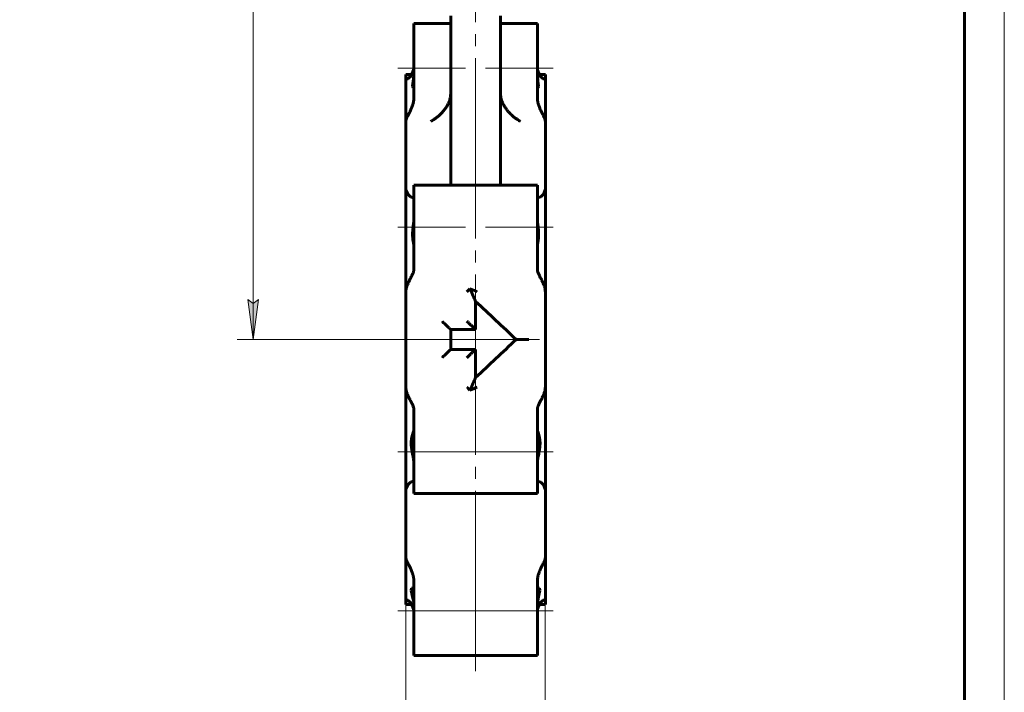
# Model space of a CAD drawing. Header units: millimetres. Extents: x -40 to 297, y 0 to 429.
# Tile 3 of 5: x 173 to 297, y 92 to 177. Entities that reach past the tile are written whole.
import ezdxf

# ---------------------------------------------------------------- set-up
doc = ezdxf.new("R2010")
doc.units = ezdxf.units.MM
for name, pattern in [('K5LT_AXLED', [27.153538, 22.653538, -1.5, 1.5, -1.5]), ('K5LT_BASIC', [0]), ('K5LT_THIN', [0])]:
    doc.linetypes.add(name, pattern=pattern)
doc.layers.add('Системный слой', color=7, linetype='Continuous')
doc.layers.add('Системный слой (1)', color=251, linetype='Continuous', true_color=0x6c6c6c)
doc.styles.add('KDIMTEXTSTYLE', font='txt', dxfattribs={"width": 0.96, "oblique": 15, "height": 5})
doc.styles.add('KTEXTSTYLE', font='txt', dxfattribs={"width": 0.96, "height": 5})
doc.dimstyles.new('KDIMSTYLE (0.25)', dxfattribs={"dimtxt": 5, "dimasz": 1, "dimexe": 2, "dimexo": 0, "dimgap": 1, "dimtad": 1, "dimlfac": 4, "dimtxsty": 'KDIMTEXTSTYLE', "dimsah": 1, "dimcen": 0, "dimdle": 1, "dimadec": 0, "dimazin": 0, "dimtfac": 0.667, "dimtmove": 0, "dimatfit": 3, "dimfxl": 1, "dimtvp": 1, "dimtolj": 1, "dimtzin": 0, "dimarcsym": 0})

# ---------------------------------------------------------------- blocks, each defined once
blk = doc.blocks.new('D2')
at = {"layer": 'Системный слой (1)'}
for points in [[(128.07, 159.71), (131.54, 163.38), (127.24, 160.73), (128.05, 160.54)], [(65.58, 109.76), (69.88, 112.4), (69.08, 112.6), (69.05, 113.42)]]:
    blk.add_hatch(color=7, dxfattribs=at).paths.add_polyline_path(points)
at = {"layer": 'Системный слой (1)', "color": 7, "linetype": 'K5LT_THIN', "lineweight": 18, "true_color": 0xffffff}
for p, q in [((131.54, 163.38), (137.14, 167.93)), ((137.14, 167.93), (155.39, 167.93)), ((65.58, 109.76), (131.54, 163.38)), ((127.24, 160.73), (131.54, 163.38)), ((131.54, 163.38), (128.07, 159.71)), ((128.05, 160.54), (127.24, 160.73)), ((128.07, 159.71), (128.05, 160.54)), ((65.58, 109.76), (69.05, 113.42)), ((69.05, 113.42), (69.08, 112.6)), ((69.08, 112.6), (69.88, 112.4)), ((69.88, 112.4), (65.58, 109.76))]:
    blk.add_line(p, q, dxfattribs=at)
blk.add_wipeout([(139.14, 168.93), (139.14, 176.31), (152.82, 176.31), (152.82, 168.93)]).dxf.layer = 'Системный слой (1)'
at = {"layer": 'Системный слой (1)', "color": 7, "char_height": 5, "attachment_point": 1, "style": 'KTEXTSTYLE'}
for s, insert in [('\\fArial|b0|c204|p34;\\H5.0;\\W1.000;\\Q15;\\fGOST Type AU|b0|i0|c204|p34;\\Q15;\\W0.960;⌀', (139.14, 175.52)), ('\\fArial|b0|c204|p34;\\H5.0;\\W1.000;\\Q15;\\fGOST Type AU|b0|i0|c204|p34;\\Q15;\\W0.960;340', (142.45, 175.52))]:
    blk.add_mtext(s, dxfattribs=dict(at, insert=insert))
blk = doc.blocks.new('KDIMARROW_01')
at = {"layer": 'Системный слой'}
blk.add_hatch(color=0, dxfattribs=at).paths.add_polyline_path([(0, 0), (-5, 0.66), (-4.5, 0), (-5, -0.66)])
at = {"layer": 'Системный слой', "color": 0, "linetype": 'K5LT_THIN', "lineweight": 18}
for p, q in [((-4.5, 0), (-5, 0.66)), ((-5, 0.66), (0, 0)), ((0, 0), (-5, -0.66)), ((-5, -0.66), (-4.5, 0))]:
    blk.add_line(p, q, dxfattribs=at)
at = {"layer": 'Системный слой (1)', "color": 0, "linetype": 'K5LT_THIN', "lineweight": 18}
blk.add_line((98.56, 136.57), (98.31, 136.57), dxfattribs=at)
blk = doc.blocks.new('D3')
at = {"layer": 'Системный слой (1)'}
for points in [[(70.67, 143.53), (71.31, 144.05), (66.3, 144.62), (70.99, 142.77)], [(130.82, 128.51), (126.13, 130.36), (126.45, 129.6), (125.81, 129.09)]]:
    blk.add_hatch(color=7, dxfattribs=at).paths.add_polyline_path(points)
at = {"layer": 'Системный слой (1)', "color": 7, "linetype": 'K5LT_THIN', "lineweight": 18, "true_color": 0xffffff}
for p, q in [((66.3, 144.62), (71.31, 144.05)), ((70.99, 142.77), (66.3, 144.62)), ((66.3, 144.62), (130.82, 128.51)), ((71.31, 144.05), (70.67, 143.53)), ((70.67, 143.53), (70.99, 142.77)), ((126.45, 129.6), (126.13, 130.36)), ((126.13, 130.36), (130.82, 128.51)), ((125.81, 129.09), (126.45, 129.6)), ((130.82, 128.51), (125.81, 129.09)), ((130.82, 128.51), (145.11, 124.94)), ((145.11, 124.94), (164.03, 124.94))]:
    blk.add_line(p, q, dxfattribs=at)
blk.add_wipeout([(147.11, 125.94), (147.11, 133.33), (161.43, 133.33), (161.43, 125.94)]).dxf.layer = 'Системный слой (1)'
at = {"layer": 'Системный слой (1)', "color": 7, "char_height": 5, "attachment_point": 1, "style": 'KTEXTSTYLE'}
for s, insert in [('\\fArial|b0|c204|p34;\\H5.0;\\W1.000;\\Q15;\\fGOST Type AU|b0|i0|c204|p34;\\Q15;\\W0.960;⌀', (147.11, 132.53)), ('\\fArial|b0|c204|p34;\\H5.0;\\W1.000;\\Q15;\\fGOST Type AU|b0|i0|c204|p34;\\Q15;\\W0.960;266', (150.42, 132.53))]:
    blk.add_mtext(s, dxfattribs=dict(at, insert=insert))
blk = doc.blocks.new('D4')
at = {"layer": 'Системный слой (1)'}
for points in [[(128.78, 146.73), (133.26, 149.04), (128.34, 147.97), (129.03, 147.52)], [(68.79, 125.17), (68.09, 125.62), (68.34, 126.41), (63.86, 124.1)]]:
    blk.add_hatch(color=7, dxfattribs=at).paths.add_polyline_path(points)
at = {"layer": 'Системный слой (1)', "color": 7, "linetype": 'K5LT_THIN', "lineweight": 18, "true_color": 0xffffff}
for p, q in [((133.26, 149.04), (143.55, 152.73)), ((143.55, 152.73), (161.81, 152.73)), ((63.86, 124.1), (133.26, 149.04)), ((128.34, 147.97), (133.26, 149.04)), ((133.26, 149.04), (128.78, 146.73)), ((129.03, 147.52), (128.34, 147.97)), ((128.78, 146.73), (129.03, 147.52)), ((63.86, 124.1), (68.34, 126.41)), ((68.34, 126.41), (68.09, 125.62)), ((68.79, 125.17), (63.86, 124.1)), ((68.09, 125.62), (68.79, 125.17))]:
    blk.add_line(p, q, dxfattribs=at)
blk.add_wipeout([(145.55, 153.73), (145.55, 161.12), (159.24, 161.12), (159.24, 153.73)]).dxf.layer = 'Системный слой (1)'
at = {"layer": 'Системный слой (1)', "color": 7, "char_height": 5, "attachment_point": 1, "style": 'KTEXTSTYLE'}
for s, insert in [('\\fArial|b0|c204|p34;\\H5.0;\\W1.000;\\Q15;\\fGOST Type AU|b0|i0|c204|p34;\\Q15;\\W0.960;⌀', (145.55, 160.32)), ('\\fArial|b0|c204|p34;\\H5.0;\\W1.000;\\Q15;\\fGOST Type AU|b0|i0|c204|p34;\\Q15;\\W0.960;295', (148.86, 160.32))]:
    blk.add_mtext(s, dxfattribs=dict(at, insert=insert))
blk = doc.blocks.new('D5')
at = {"layer": 'Системный слой (1)'}
for points in [[(82.4, 148.37), (77.9, 150.64), (81.66, 147.28), (81.62, 148.11)], [(119.22, 122.5), (115.46, 125.85), (115.51, 125.03), (114.72, 124.77)]]:
    blk.add_hatch(color=7, dxfattribs=at).paths.add_polyline_path(points)
at = {"layer": 'Системный слой (1)', "color": 7, "linetype": 'K5LT_THIN', "lineweight": 18, "true_color": 0xffffff}
for p, q in [((77.9, 150.64), (82.4, 148.37)), ((81.66, 147.28), (77.9, 150.64)), ((77.9, 150.64), (119.22, 122.5)), ((82.4, 148.37), (81.62, 148.11)), ((81.62, 148.11), (81.66, 147.28)), ((114.72, 124.77), (115.51, 125.03)), ((115.51, 125.03), (115.46, 125.85)), ((115.46, 125.85), (119.22, 122.5)), ((119.22, 122.5), (114.72, 124.77)), ((119.22, 122.5), (136.99, 110.4)), ((136.99, 110.4), (158.68, 110.4))]:
    blk.add_line(p, q, dxfattribs=at)
blk.add_wipeout([(138.99, 111.4), (138.99, 118.78), (155.98, 118.78), (155.98, 111.4)]).dxf.layer = 'Системный слой (1)'
at = {"layer": 'Системный слой (1)', "color": 7, "insert": (138.99, 117.99), "char_height": 5, "attachment_point": 1, "style": 'KTEXTSTYLE'}
blk.add_mtext('\\fArial|b0|c204|p34;\\H5.0;\\W1.000;\\Q15;\\fGOST Type AU|b0|i0|c204|p34;\\Q15;\\W0.960;DN200', dxfattribs=at)
blk = doc.blocks.new('U12')
at = {"layer": 'Системный слой (1)', "color": 143, "linetype": 'K5LT_BASIC', "lineweight": 60, "true_color": 0x33acca}
for p, q in [((233.78, 167.36), (233.78, 167.22)), ((233.78, 167.22), (233.8, 167.08)), ((233.8, 167.08), (233.82, 166.95))]:
    blk.add_line(p, q, dxfattribs=at)
blk = doc.blocks.new('U13')
at = {"layer": 'Системный слой (1)', "color": 143, "linetype": 'K5LT_BASIC', "lineweight": 60, "true_color": 0x33acca}
for p, q in [((238.44, 170.35), (238.4, 170.72)), ((238.73, 169.66), (238.44, 170.35)), ((239.15, 169.29), (238.73, 169.66)), ((239.35, 169.23), (239.15, 169.29)), ((239.38, 169.24), (239.35, 169.23)), ((239.4, 169.25), (239.38, 169.24)), ((239.4, 169.27), (239.4, 169.25))]:
    blk.add_line(p, q, dxfattribs=at)
blk = doc.blocks.new('U14')
at = {"layer": 'Системный слой (1)', "color": 143, "linetype": 'K5LT_BASIC', "lineweight": 60, "true_color": 0x33acca}
for p, q in [((238.4, 104.96), (238.43, 105.16)), ((238.43, 105.16), (238.5, 105.31)), ((238.5, 105.31), (238.6, 105.37)), ((238.6, 105.37), (238.62, 105.37)), ((238.73, 105.04), (238.6, 104.48)), ((238.62, 105.37), (238.69, 105.34)), ((238.69, 105.34), (238.73, 105.04)), ((238.6, 104.48), (238.43, 103.59)), ((238.43, 103.59), (238.4, 103.18))]:
    blk.add_line(p, q, dxfattribs=at)
blk = doc.blocks.new('U15')
at = {"layer": 'Системный слой (1)', "color": 143, "linetype": 'K5LT_BASIC', "lineweight": 60, "true_color": 0x33acca}
for p, q in [((227.51, 167.08), (227.49, 166.95)), ((227.52, 167.22), (227.51, 167.08)), ((227.53, 167.36), (227.52, 167.22))]:
    blk.add_line(p, q, dxfattribs=at)
blk = doc.blocks.new('U16')
at = {"layer": 'Системный слой (1)', "color": 143, "linetype": 'K5LT_BASIC', "lineweight": 60, "true_color": 0x33acca}
for p, q in [((238.4, 169.8), (238.48, 168.93)), ((238.42, 168.24), (238.4, 168.38)), ((238.45, 168.16), (238.42, 168.24)), ((238.49, 168.14), (238.45, 168.16)), ((238.48, 168.93), (238.56, 168.34)), ((238.5, 168.14), (238.49, 168.14)), ((238.56, 168.34), (238.5, 168.14))]:
    blk.add_line(p, q, dxfattribs=at)
blk = doc.blocks.new('U17')
at = {"layer": 'Системный слой (1)', "color": 143, "linetype": 'K5LT_BASIC', "lineweight": 60, "true_color": 0x33acca}
for p, q in [((222.61, 105.34), (222.58, 105.04)), ((222.58, 105.04), (222.7, 104.48)), ((222.69, 105.37), (222.61, 105.34)), ((222.7, 105.37), (222.69, 105.37)), ((222.8, 105.31), (222.7, 105.37)), ((222.88, 105.16), (222.8, 105.31)), ((222.9, 104.96), (222.88, 105.16)), ((222.7, 104.48), (222.88, 103.59)), ((222.88, 103.59), (222.9, 103.18))]:
    blk.add_line(p, q, dxfattribs=at)
blk = doc.blocks.new('U18')
at = {"layer": 'Системный слой (1)', "color": 143, "linetype": 'K5LT_BASIC', "lineweight": 60, "true_color": 0x33acca}
for p, q in [((222.13, 118.34), (222.48, 118.67)), ((222.48, 118.67), (222.75, 118.76)), ((222.75, 118.76), (222.78, 118.76)), ((222.78, 118.76), (222.85, 118.73)), ((222.85, 118.73), (222.9, 118.66)), ((222.9, 118.66), (222.9, 118.59)), ((221.9, 117.68), (221.91, 117.78)), ((221.91, 117.78), (222.13, 118.34))]:
    blk.add_line(p, q, dxfattribs=at)
blk = doc.blocks.new('U19')
at = {"layer": 'Системный слой (1)', "color": 143, "linetype": 'K5LT_BASIC', "lineweight": 60, "true_color": 0x33acca}
for p, q in [((222.9, 169.8), (222.82, 168.93)), ((222.82, 168.93), (222.74, 168.34)), ((222.74, 168.34), (222.81, 168.14)), ((222.81, 168.14), (222.85, 168.16)), ((222.81, 168.14), (222.81, 168.14)), ((222.85, 168.16), (222.89, 168.24)), ((222.89, 168.24), (222.9, 168.38))]:
    blk.add_line(p, q, dxfattribs=at)
blk = doc.blocks.new('U20')
at = {"layer": 'Системный слой (1)', "color": 143, "linetype": 'K5LT_BASIC', "lineweight": 60, "true_color": 0x33acca}
for p, q in [((221.9, 103.32), (222.68, 103.32)), ((238.63, 103.32), (239.4, 103.32))]:
    blk.add_line(p, q, dxfattribs=at)
blk = doc.blocks.new('U21')
at = {"layer": 'Системный слой (1)', "color": 143, "linetype": 'K5LT_BASIC', "lineweight": 60, "true_color": 0x33acca}
for p, q in [((221.9, 155.45), (221.91, 155.35)), ((221.91, 155.35), (222.13, 154.79)), ((222.13, 154.79), (222.48, 154.47)), ((222.48, 154.47), (222.75, 154.37)), ((222.85, 154.41), (222.9, 154.48)), ((222.9, 154.48), (222.9, 154.54)), ((222.75, 154.37), (222.78, 154.38)), ((222.78, 154.38), (222.85, 154.41))]:
    blk.add_line(p, q, dxfattribs=at)
blk = doc.blocks.new('U22')
at = {"layer": 'Системный слой (1)', "color": 143, "linetype": 'K5LT_BASIC', "lineweight": 60, "true_color": 0x33acca}
for p, q in [((238.41, 118.66), (238.4, 118.59)), ((238.45, 118.73), (238.41, 118.66)), ((238.52, 118.76), (238.45, 118.73)), ((238.55, 118.76), (238.52, 118.76)), ((238.82, 118.67), (238.55, 118.76)), ((239.18, 118.34), (238.82, 118.67)), ((239.4, 117.78), (239.18, 118.34)), ((239.4, 117.68), (239.4, 117.78))]:
    blk.add_line(p, q, dxfattribs=at)
blk = doc.blocks.new('U23')
at = {"layer": 'Системный слой (1)', "color": 143, "linetype": 'K5LT_BASIC', "lineweight": 60, "true_color": 0x33acca}
for p, q in [((239.15, 103.84), (238.73, 103.47)), ((239.35, 103.9), (239.15, 103.84)), ((239.38, 103.9), (239.35, 103.9)), ((239.4, 103.89), (239.38, 103.9)), ((239.4, 103.86), (239.4, 103.89)), ((238.44, 102.78), (238.4, 102.42)), ((238.73, 103.47), (238.44, 102.78))]:
    blk.add_line(p, q, dxfattribs=at)
blk = doc.blocks.new('U24')
at = {"layer": 'Системный слой (1)', "color": 143, "linetype": 'K5LT_BASIC', "lineweight": 60, "true_color": 0x33acca}
for p, q in [((221.9, 103.86), (221.91, 103.89)), ((221.91, 103.89), (221.93, 103.9)), ((221.93, 103.9), (221.96, 103.9)), ((221.96, 103.9), (222.16, 103.84)), ((222.16, 103.84), (222.58, 103.47)), ((222.58, 103.47), (222.87, 102.78)), ((222.87, 102.78), (222.9, 102.42))]:
    blk.add_line(p, q, dxfattribs=at)
blk = doc.blocks.new('U25')
at = {"layer": 'Системный слой (1)', "color": 143, "linetype": 'K5LT_BASIC', "lineweight": 60, "true_color": 0x33acca}
for p, q in [((238.41, 154.47), (238.4, 154.54)), ((238.45, 154.41), (238.41, 154.47)), ((238.82, 154.47), (238.55, 154.37)), ((239.18, 154.79), (238.82, 154.47)), ((239.4, 155.35), (239.18, 154.79)), ((239.4, 155.45), (239.4, 155.35)), ((238.52, 154.38), (238.45, 154.41)), ((238.55, 154.37), (238.52, 154.38))]:
    blk.add_line(p, q, dxfattribs=at)
blk = doc.blocks.new('U26')
at = {"layer": 'Системный слой (1)', "color": 143, "linetype": 'K5LT_BASIC', "lineweight": 60, "true_color": 0x33acca}
for p, q in [((222.87, 170.35), (222.9, 170.72)), ((221.96, 169.23), (222.16, 169.29)), ((222.16, 169.29), (222.58, 169.66)), ((222.58, 169.66), (222.87, 170.35)), ((221.9, 169.27), (221.91, 169.25)), ((221.91, 169.25), (221.93, 169.24)), ((221.93, 169.24), (221.96, 169.23))]:
    blk.add_line(p, q, dxfattribs=at)
blk = doc.blocks.new('D7')
at = {"layer": 'Системный слой (1)', "color": 7, "linetype": 'K5LT_THIN', "lineweight": 18, "true_color": 0xffffff}
for p, q in [((221.9, 103.57), (221.9, 72.08)), ((239.4, 103.57), (239.4, 72.08)), ((226.9, 73.42), (221.9, 74.08)), ((221.9, 74.08), (239.4, 74.08)), ((226.4, 74.08), (226.9, 73.42)), ((239.4, 74.08), (234.4, 73.42)), ((234.4, 73.42), (234.9, 74.08))]:
    blk.add_line(p, q, dxfattribs=at)
blk.add_wipeout([(226.57, 75.08), (226.57, 82.46), (234.41, 82.46), (234.41, 75.08)]).dxf.layer = 'Системный слой (1)'
at = {"layer": 'Системный слой (1)'}
for points in [[(226.4, 74.08), (226.9, 74.74), (221.9, 74.08), (226.9, 73.42)], [(239.4, 74.08), (234.4, 74.74), (234.9, 74.08), (234.4, 73.42)]]:
    blk.add_hatch(color=7, dxfattribs=at).paths.add_polyline_path(points)
at = {"layer": 'Системный слой (1)', "color": 7, "linetype": 'K5LT_THIN', "lineweight": 18, "true_color": 0xffffff}
for p, q in [((221.9, 74.08), (226.9, 74.74)), ((226.9, 74.74), (226.4, 74.08)), ((234.9, 74.08), (234.4, 74.74)), ((234.4, 74.74), (239.4, 74.08))]:
    blk.add_line(p, q, dxfattribs=at)
at = {"layer": 'Системный слой (1)', "color": 7, "insert": (226.57, 81.67), "char_height": 5, "attachment_point": 1, "style": 'KTEXTSTYLE'}
blk.add_mtext('\\fArial|b0|c204|p34;\\H5.0;\\W1.000;\\Q15;\\fGOST Type AU|b0|i0|c204|p34;\\Q15;\\W0.960;70', dxfattribs=at)
blk = doc.blocks.new('D8')
at = {"layer": 'Системный слой (1)'}
for points in [[(203.39, 351.57), (202.73, 356.57), (202.07, 351.57), (202.73, 352.07)], [(202.73, 136.57), (203.39, 141.57), (202.73, 141.07), (202.07, 141.57)]]:
    blk.add_hatch(color=7, dxfattribs=at).paths.add_polyline_path(points)
at = {"layer": 'Системный слой (1)', "color": 7, "linetype": 'K5LT_THIN', "lineweight": 18, "true_color": 0xffffff}
for p, q in [((215.65, 356.57), (200.73, 356.57)), ((202.07, 351.57), (202.73, 356.57)), ((202.73, 356.57), (203.39, 351.57)), ((202.73, 356.57), (202.73, 136.57)), ((202.73, 352.07), (202.07, 351.57)), ((203.39, 351.57), (202.73, 352.07)), ((202.73, 136.57), (202.07, 141.57)), ((202.07, 141.57), (202.73, 141.07)), ((202.73, 141.07), (203.39, 141.57)), ((203.39, 141.57), (202.73, 136.57)), ((224.28, 136.57), (200.73, 136.57))]:
    blk.add_line(p, q, dxfattribs=at)
blk.add_wipeout([(201.73, 240.9), (194.35, 240.9), (194.35, 251.79), (201.73, 251.79)]).dxf.layer = 'Системный слой (1)'
at = {"layer": 'Системный слой (1)', "color": 7, "insert": (195.14, 240.9), "char_height": 5, "attachment_point": 1, "rotation": 90, "style": 'KTEXTSTYLE'}
blk.add_mtext('\\fArial|b0|c204|p34;\\H5.0;\\W1.000;\\Q15;\\fGOST Type AU|b0|i0|c204|p34;\\Q15;\\W0.960;880', dxfattribs=at)
blk = doc.blocks.new('U31')
at = {"color": 7, "linetype": 'K5LT_THIN', "lineweight": 18, "true_color": 0xffffff}
blk.add_line((297, 420), (297, 0), dxfattribs=at)
at = {"color": 143, "linetype": 'K5LT_BASIC', "lineweight": 60, "true_color": 0x33acca}
blk.add_line((292, 415), (292, 5), dxfattribs=at)

msp = doc.modelspace()

# ---------------------------------------------------------------- linework, layer by layer
at = {"layer": 'Системный слой (1)', "color": 143, "linetype": 'K5LT_BASIC', "lineweight": 60, "true_color": 0x33acca}
for p, q in [((238.4027, 169.2999), (238.4027, 176.2133)), ((238.4027, 166.9481), (238.4027, 169.2999)), ((238.6284, 169.8178), (239.4027, 169.8178)), ((239.4027, 169.8178), (239.4027, 169.2726)), ((239.4027, 169.2726), (239.4027, 163.9338)), ((238.4027, 166.9481), (238.4027, 166.8915)), ((239.4027, 163.9338), (239.4027, 155.4534)), ((238.4027, 146.299), (238.4027, 155.9184)), ((239.4027, 155.4534), (239.4027, 142.5643)), ((238.4027, 145.3249), (238.4027, 146.299)), ((238.4027, 145.3249), (238.4027, 145.3009)), ((239.4027, 142.5643), (239.4027, 130.5713)), ((239.4027, 130.5713), (239.4027, 117.6822)), ((238.4027, 127.8347), (238.4027, 127.8107)), ((238.4027, 126.8366), (238.4027, 127.8107)), ((238.4027, 117.2172), (238.4027, 126.8366)), ((239.4027, 117.6822), (239.4027, 109.2018)), ((239.4027, 109.2018), (239.4027, 103.863)), ((238.4027, 106.2441), (238.4027, 106.1875)), ((238.4027, 103.8357), (238.4027, 106.1875)), ((238.4027, 96.9223), (238.4027, 103.8357)), ((239.4027, 103.863), (239.4027, 103.3178))]:
    msp.add_line(p, q, dxfattribs=at)
for points, knots in [([(239.4027, 163.9338), (239.4027, 163.9571), (239.3998, 164.0055), (239.3882, 164.0745), (239.3701, 164.1487), (239.3411, 164.241), (239.3046, 164.3335), (239.2622, 164.4303), (239.2187, 164.5235), (239.1622, 164.6372), (239.0997, 164.7596), (239.0323, 164.8901), (238.9651, 165.0214), (238.8938, 165.1644), (238.8139, 165.3302), (238.7458, 165.4822), (238.6738, 165.6548), (238.608, 165.8256), (238.5395, 166.0348), (238.4845, 166.2375), (238.4538, 166.3816), (238.4245, 166.5558), (238.407, 166.7089), (238.4027, 166.8424), (238.4027, 166.8915)], [0, 0, 0, 0, 0.87095347, 1.75161659, 2.36376934, 3.31055709, 4.67010373, 5.15270172, 6.14885713, 7.34741832, 8.32794541, 9.47794861, 10.8140388, 11.7203818, 13.08559845, 14.90030715, 15.35078635, 17.12514917, 18.82314754, 20.04511455, 21.60620309, 21.98849035, 23.88303569, 25, 25, 25, 25]), ([(238.4027, 151.7542), (238.4027, 151.6542), (238.4109, 151.4642), (238.4381, 151.1676), (238.4681, 150.9073), (238.4946, 150.6811), (238.5156, 150.4907), (238.5339, 150.3031), (238.5475, 150.1256), (238.556, 149.9681), (238.5604, 149.8273), (238.5613, 149.686), (238.5584, 149.5425), (238.5517, 149.4084), (238.5418, 149.2792), (238.5292, 149.1568), (238.5121, 149.0234), (238.49, 148.8798), (238.4644, 148.7354), (238.4401, 148.6063), (238.418, 148.4827), (238.4051, 148.3905), (238.4027, 148.3389), (238.4027, 148.3232)], [0, 0, 0, 0, 1.89795509, 3.49871106, 5.26456988, 6.42385875, 7.4017904, 8.54984418, 9.67211375, 10.50680973, 11.34617623, 12.21086071, 13.11015736, 14.06247708, 14.83571831, 15.7358194, 16.65327755, 17.80286331, 19.14461623, 20.40184146, 21.5482932, 23.19509684, 24, 24, 24, 24]), ([(239.4027, 142.5643), (239.4027, 142.6047), (239.3998, 142.686), (239.3882, 142.7954), (239.3701, 142.9078), (239.3411, 143.0414), (239.3046, 143.1671), (239.2697, 143.2705), (239.2401, 143.3525), (239.196, 143.4652), (239.1471, 143.5786), (239.0916, 143.7004), (239.0323, 143.8248), (238.9651, 143.9597), (238.8938, 144.0998), (238.8139, 144.2546), (238.7458, 144.387), (238.6738, 144.53), (238.608, 144.6643), (238.5395, 144.8153), (238.4845, 144.9501), (238.4501, 145.0488), (238.4196, 145.1566), (238.4052, 145.2343), (238.4027, 145.2867), (238.4027, 145.3009)], [0, 0, 0, 0, 0.90578918, 1.82168029, 2.4583192, 3.44297646, 4.85690654, 5.35880981, 5.87167335, 6.80318503, 8.07280171, 8.66106012, 9.85706348, 11.24659217, 12.1891901, 13.60901002, 15.49631267, 15.96481307, 17.81015429, 19.57607239, 20.8469194, 22.4704493, 23.26525975, 25.2274655, 26, 26, 26, 26]), ([(238.4027, 127.8347), (238.4027, 127.8724), (238.4103, 127.9363), (238.437, 128.0443), (238.4691, 128.1434), (238.5158, 128.264), (238.5734, 128.3964), (238.6422, 128.5419), (238.7228, 128.7037), (238.7977, 128.8497), (238.8743, 128.9981), (238.945, 129.1359), (239.0249, 129.2956), (239.094, 129.4399), (239.1511, 129.566), (239.1963, 129.6721), (239.2503, 129.8082), (239.3021, 129.9573), (239.3375, 130.085), (239.3631, 130.1943), (239.3822, 130.2946), (239.3987, 130.4325), (239.4027, 130.5213), (239.4027, 130.5713)], [0, 0, 0, 0, 1.89679773, 2.87083696, 4.22341314, 5.42949295, 6.82819455, 8.28726367, 9.63425215, 11.28803401, 12.13672705, 13.42933785, 14.72740915, 16.00767062, 16.83463876, 17.63777408, 18.41221646, 19.86545553, 20.87003467, 21.1266928, 22.17570355, 22.98180802, 24, 24, 24, 24]), ([(238.4027, 125.2486), (238.4027, 125.2202), (238.413, 125.1598), (238.4412, 125.0627), (238.4645, 124.9894), (238.5066, 124.8605), (238.5618, 124.6944), (238.6173, 124.4917), (238.6451, 124.3777), (238.6692, 124.2655), (238.6908, 124.1471), (238.7067, 124.0385), (238.7191, 123.9331), (238.7281, 123.8329), (238.7357, 123.7015), (238.7384, 123.5735), (238.7365, 123.4419), (238.7322, 123.3389), (238.7258, 123.24), (238.718, 123.1461), (238.7059, 123.0284), (238.6876, 122.8816), (238.6649, 122.7308), (238.6374, 122.5667), (238.5954, 122.3343), (238.5374, 122.0385), (238.4862, 121.7614), (238.4491, 121.5313), (238.4252, 121.352), (238.4072, 121.1511), (238.4027, 121.0342), (238.4027, 120.9662)], [0, 0, 0, 0, 2.09518865, 3.57438158, 4.34206425, 4.95668103, 8.25570412, 9.39943865, 10.25142231, 11.06095236, 12.0371478, 12.91085575, 13.40094012, 14.24458874, 14.9536114, 16.0103441, 16.72158795, 17.44344007, 17.93191947, 18.54629154, 19.16293893, 20.07206794, 21.19786912, 21.87029379, 23.01420134, 25.3620986, 27.19754497, 28.08339476, 29.64613515, 30.5974449, 32, 32, 32, 32]), ([(238.4027, 106.2441), (238.4027, 106.3308), (238.4095, 106.4492), (238.4323, 106.6317), (238.4576, 106.7757), (238.4892, 106.9123), (238.5259, 107.0513), (238.5734, 107.2079), (238.6489, 107.4199), (238.7384, 107.6385), (238.8314, 107.8426), (238.9183, 108.0213), (238.9984, 108.1797), (239.0686, 108.3157), (239.1272, 108.4297), (239.1742, 108.5224), (239.2106, 108.5963), (239.2625, 108.7049), (239.3114, 108.8155), (239.3621, 108.9565), (239.3854, 109.0447), (239.3996, 109.1317), (239.4027, 109.173), (239.4027, 109.2018)], [0, 0, 0, 0, 1.89679773, 2.54492837, 3.87820894, 4.93702134, 5.42949295, 6.82819455, 8.28726367, 10.04329722, 11.71156225, 12.99624098, 14.29558328, 15.58542481, 16.42513827, 17.24066013, 18.02904799, 18.41221646, 20.2036538, 21.1266928, 22.58834095, 22.98180802, 24, 24, 24, 24])]:
    msp.add_open_spline(points, degree=3, knots=knots, dxfattribs=at)

# ---------------------------------------------------------------- block references
at = {"layer": 'Системный слой (1)'}
for name in ['U13', 'U16', 'U25', 'U22', 'U14', 'U23']:
    msp.add_blockref(name, (0, 0), dxfattribs=at)

# ---------------------------------------------------------------- dimensions: what is measured, and where the dimension line sits
at = {"layer": 'Системный слой (1)', "color": 7}
dim = msp.add_diameter_dim_2p(p1=(-33.3453, 29.3262), p2=(230.4671, 243.8094), dimstyle='KDIMSTYLE (0.25)', override={"dimtih": 1, "dimtoh": 1, "dimpost": '\\fGOST Type AU|b0|c204|p34;\\H5.0;\\W0.960;\\Q15;<>', "dimblk1": 'KDIMARROW_01', "dimblk2": 'KDIMARROW_01', "dimclrt": 7, "dimtol": 1, "dimtp": 0, "dimtm": 0, "dimtdec": 5, "dimtmove": 1, "dimatfit": 2, "dimtolj": 1}, dxfattribs=at)
dim.commit()
dim.dimension.update_dxf_attribs({"geometry": 'D2', "text_midpoint": (139.1395, 167.9327), "dimtype": 163})

# ---------------------------------------------------------------- next in the draw order: dimensions: what is measured, and where the dimension line sits
dim = msp.add_diameter_dim_2p(p1=(-30.4771, 168.7888), p2=(227.5989, 104.3468), dimstyle='KDIMSTYLE (0.25)', override={"dimtih": 1, "dimtoh": 1, "dimpost": '\\fGOST Type AU|b0|c204|p34;\\H5.0;\\W0.960;\\Q15;<>', "dimblk1": 'KDIMARROW_01', "dimblk2": 'KDIMARROW_01', "dimclrt": 7, "dimtol": 1, "dimtp": 0, "dimtm": 0, "dimtdec": 5, "dimtmove": 1, "dimatfit": 2, "dimtolj": 1}, dxfattribs=at)
dim.commit()
dim.dimension.update_dxf_attribs({"geometry": 'D3', "text_midpoint": (147.1127, 124.9438), "dimtype": 163})

# ---------------------------------------------------------------- next in the draw order: dimensions: what is measured, and where the dimension line sits
dim = msp.add_diameter_dim_2p(p1=(-40.2504, 86.6913), p2=(237.3723, 186.4443), dimstyle='KDIMSTYLE (0.25)', override={"dimtih": 1, "dimtoh": 1, "dimpost": '\\fGOST Type AU|b0|c204|p34;\\H5.0;\\W0.960;\\Q15;<>', "dimblk1": 'KDIMARROW_01', "dimblk2": 'KDIMARROW_01', "dimclrt": 7, "dimtol": 1, "dimtp": 0, "dimtm": 0, "dimtdec": 5, "dimtmove": 1, "dimatfit": 2, "dimtolj": 1}, dxfattribs=at)
dim.commit()
dim.dimension.update_dxf_attribs({"geometry": 'D4', "text_midpoint": (145.5533, 152.7341), "dimtype": 163})

# ---------------------------------------------------------------- next in the draw order: linework, layer by layer
at = {"layer": 'Системный слой (1)', "color": 30, "linetype": 'K5LT_AXLED', "lineweight": 18, "true_color": 0xff8000}
for p, q in [((230.6527, 94.9223), (230.6527, 358.5678)), ((240.4027, 170.6359), (231.9027, 170.6359)), ((240.4027, 150.6793), (231.9027, 150.6793)), ((222.6527, 136.5678), (238.6527, 136.5678)), ((240.4027, 122.4564), (220.9027, 122.4564))]:
    msp.add_line(p, q, dxfattribs=at)
at = {"layer": 'Системный слой (1)', "color": 143, "linetype": 'K5LT_BASIC', "lineweight": 60, "true_color": 0x33acca}
for p, q in [((227.5277, 177.1928), (227.5277, 155.9184)), ((233.7777, 177.1928), (233.7777, 155.9184)), ((227.5277, 176.2133), (222.9027, 176.2133)), ((222.9027, 169.2999), (222.9027, 176.2133)), ((238.4027, 176.2133), (233.7777, 176.2133)), ((238.4027, 176.2133), (233.7777, 176.2133)), ((221.9027, 169.8178), (222.677, 169.8178)), ((221.9027, 169.8178), (221.9027, 169.2726)), ((222.9027, 166.9481), (222.9027, 169.2999)), ((221.9027, 169.2726), (221.9027, 163.9338)), ((222.9027, 166.8915), (222.9027, 166.9481)), ((221.9027, 163.9338), (221.9027, 155.4534)), ((222.9027, 146.299), (222.9027, 155.9184)), ((238.4027, 155.9184), (222.9027, 155.9184)), ((221.9027, 155.4534), (221.9027, 142.5643)), ((222.9027, 145.3249), (222.9027, 146.299)), ((222.9027, 145.3009), (222.9027, 145.3249)), ((221.9027, 142.5643), (221.9027, 130.5713)), ((230.6527, 141.35), (230.6527, 137.8178)), ((227.5277, 137.8178), (227.5277, 135.3178)), ((227.5277, 137.8178), (230.6527, 137.8178)), ((237.3132, 136.5678), (235.7465, 136.5678)), ((227.5277, 135.3178), (230.6527, 135.3178)), ((230.6527, 135.3178), (230.6527, 131.7856)), ((221.9027, 130.5713), (221.9027, 117.6822)), ((222.9027, 127.8107), (222.9027, 127.8347)), ((222.9027, 126.8366), (222.9027, 127.8107)), ((222.9027, 117.2172), (222.9027, 126.8366)), ((221.9027, 117.6822), (221.9027, 109.2018)), ((238.4027, 117.2172), (222.9027, 117.2172)), ((221.9027, 109.2018), (221.9027, 103.863)), ((222.9027, 106.1875), (222.9027, 106.2441)), ((222.9027, 103.8357), (222.9027, 106.1875)), ((221.9027, 103.863), (221.9027, 103.3178)), ((222.9027, 96.9223), (222.9027, 103.8357)), ((238.4027, 96.9223), (222.9027, 96.9223))]:
    msp.add_line(p, q, dxfattribs=at)
for points, knots in [([(221.9027, 163.9338), (221.9027, 163.9571), (221.9056, 164.0056), (221.9172, 164.0746), (221.9354, 164.1488), (221.9643, 164.2411), (222.0008, 164.3337), (222.0433, 164.4305), (222.0868, 164.5237), (222.1433, 164.6374), (222.2058, 164.7598), (222.2732, 164.8904), (222.3404, 165.0217), (222.4118, 165.1647), (222.4916, 165.3305), (222.5597, 165.4825), (222.6317, 165.6551), (222.6975, 165.8259), (222.766, 166.0351), (222.821, 166.2378), (222.8517, 166.3818), (222.8809, 166.556), (222.8984, 166.709), (222.9027, 166.8425), (222.9027, 166.8915)], [0, 0, 0, 0, 0.8714032, 1.75241407, 2.36479542, 3.31188839, 4.67172139, 5.15438604, 6.15065753, 7.34931301, 8.32990113, 9.47997387, 10.81614509, 11.72254259, 13.08783878, 14.90264532, 15.35314707, 17.12756286, 18.82547872, 20.04726869, 21.60789014, 21.99002017, 23.88365694, 25, 25, 25, 25]), ([(227.4887, 166.9481), (227.4741, 166.8718), (227.4367, 166.7168), (227.3653, 166.5021), (227.2762, 166.2846), (227.1967, 166.1207), (227.1075, 165.9555), (227.0355, 165.8329), (226.9518, 165.7018), (226.8622, 165.5694), (226.7451, 165.4094), (226.6142, 165.2464), (226.5014, 165.1163), (226.3882, 164.9921), (226.2487, 164.8482), (226.0834, 164.6916), (225.9148, 164.5441), (225.7113, 164.3785), (225.4142, 164.1614), (225.1708, 164.0121), (225.0277, 163.9338)], [0, 0, 0, 0, 1.22910849, 2.48495572, 3.43789659, 4.73908263, 5.17457831, 6.20864023, 6.83979013, 7.47925724, 8.58552256, 9.80526029, 10.63840576, 11.21626464, 12.39584568, 13.76080856, 14.82081538, 16.00510962, 18.05947347, 21, 21, 21, 21]), ([(233.8167, 166.9481), (233.8313, 166.8718), (233.8686, 166.7168), (233.9401, 166.5021), (234.0292, 166.2846), (234.1087, 166.1207), (234.1979, 165.9555), (234.2699, 165.8329), (234.3536, 165.7018), (234.4432, 165.5694), (234.5603, 165.4094), (234.6912, 165.2464), (234.8039, 165.1163), (234.9172, 164.9921), (235.0567, 164.8482), (235.222, 164.6916), (235.3906, 164.5441), (235.5941, 164.3785), (235.8912, 164.1614), (236.1346, 164.0121), (236.2777, 163.9338)], [0, 0, 0, 0, 1.22910849, 2.48495572, 3.43789659, 4.73908263, 5.17457831, 6.20864023, 6.83979013, 7.47925724, 8.58552256, 9.80526029, 10.63840576, 11.21626464, 12.39584568, 13.76080856, 14.82081538, 16.00510962, 18.05947347, 21, 21, 21, 21]), ([(222.9027, 151.7542), (222.9027, 151.6542), (222.8945, 151.4642), (222.8673, 151.1676), (222.8373, 150.9073), (222.8108, 150.6811), (222.7898, 150.4907), (222.7715, 150.3031), (222.7579, 150.1256), (222.7494, 149.9681), (222.745, 149.8273), (222.7441, 149.686), (222.747, 149.5425), (222.7537, 149.4084), (222.7636, 149.2792), (222.7762, 149.1568), (222.7933, 149.0234), (222.8154, 148.8798), (222.841, 148.7354), (222.8653, 148.6063), (222.8874, 148.4827), (222.9003, 148.3905), (222.9027, 148.3389), (222.9027, 148.3232)], [0, 0, 0, 0, 1.89795509, 3.49871106, 5.26456988, 6.42385875, 7.4017904, 8.54984418, 9.67211375, 10.50680973, 11.34617623, 12.21086071, 13.11015736, 14.06247708, 14.83571831, 15.7358194, 16.65327755, 17.80286331, 19.14461623, 20.40184146, 21.5482932, 23.19509684, 24, 24, 24, 24]), ([(221.9027, 142.5643), (221.9027, 142.6048), (221.9056, 142.6861), (221.9172, 142.7955), (221.9354, 142.9079), (221.9643, 143.0415), (222.0008, 143.1673), (222.0357, 143.2707), (222.0654, 143.3527), (222.1095, 143.4654), (222.1584, 143.5788), (222.2139, 143.7007), (222.2732, 143.8251), (222.3404, 143.9599), (222.4118, 144.1), (222.4916, 144.2548), (222.5597, 144.3873), (222.6317, 144.5302), (222.6975, 144.6646), (222.766, 144.8155), (222.821, 144.9503), (222.8554, 145.049), (222.8858, 145.1567), (222.9002, 145.2343), (222.9027, 145.2867), (222.9027, 145.3009)], [0, 0, 0, 0, 0.90625689, 1.82250966, 2.45938632, 3.44436101, 4.8585889, 5.36056149, 5.87348851, 6.80509253, 8.07480014, 8.66309407, 9.85916975, 11.24878269, 12.1914373, 13.61133994, 15.49874435, 15.96726822, 17.81266452, 19.57849681, 20.8491597, 22.47220383, 23.26668302, 25.22789772, 26, 26, 26, 26]), ([(230.6527, 141.35), (230.5797, 141.5111), (230.3883, 141.9343), (230.1505, 142.4617), (229.9862, 142.8279), (229.9412, 142.9281)], [0, 0, 0, 0, 1.86433755, 4.86980943, 6, 6, 6, 6]), ([(227.5277, 137.8178), (227.4612, 137.8804), (227.286, 138.0457), (227.0528, 138.2665), (226.7562, 138.5488), (226.5695, 138.7274), (226.438, 138.854)], [0, 0, 0, 0, 1.33157135, 3.46595076, 4.50863527, 7, 7, 7, 7]), ([(230.6527, 137.8178), (230.5662, 137.8993), (230.3875, 138.0679), (230.1133, 138.3278), (229.8367, 138.5912), (229.6531, 138.7673), (229.563, 138.854)], [0, 0, 0, 0, 1.73164343, 3.52276255, 5.29293312, 7, 7, 7, 7]), ([(227.5277, 135.3178), (227.4612, 135.2552), (227.286, 135.0899), (227.0528, 134.8691), (226.7562, 134.5868), (226.5695, 134.4082), (226.438, 134.2816)], [0, 0, 0, 0, 1.33157135, 3.46595076, 4.50863527, 7, 7, 7, 7]), ([(230.6527, 135.3178), (230.5662, 135.2363), (230.3875, 135.0677), (230.1133, 134.8079), (229.8367, 134.5444), (229.6531, 134.3683), (229.563, 134.2816)], [0, 0, 0, 0, 1.73164343, 3.52276255, 5.29293312, 7, 7, 7, 7]), ([(230.6527, 131.7856), (230.5797, 131.6245), (230.3883, 131.2013), (230.1505, 130.6739), (229.9862, 130.3077), (229.9412, 130.2075)], [0, 0, 0, 0, 1.86433755, 4.86980943, 6, 6, 6, 6]), ([(222.9027, 127.8347), (222.9027, 127.8724), (222.8951, 127.9363), (222.8684, 128.0443), (222.8363, 128.1434), (222.7896, 128.264), (222.732, 128.3964), (222.6631, 128.5419), (222.5825, 128.7037), (222.5076, 128.8497), (222.4311, 128.9981), (222.3604, 129.1359), (222.2805, 129.2956), (222.2113, 129.4399), (222.1543, 129.566), (222.1091, 129.6721), (222.0551, 129.8082), (222.0032, 129.9573), (221.9679, 130.085), (221.9422, 130.1943), (221.9232, 130.2946), (221.9067, 130.4325), (221.9027, 130.5213), (221.9027, 130.5713)], [0, 0, 0, 0, 1.89679773, 2.87083696, 4.22341314, 5.42949295, 6.82819455, 8.28726367, 9.63425215, 11.28803401, 12.13672705, 13.42933785, 14.72740915, 16.00767062, 16.83463876, 17.63777408, 18.41221646, 19.86545553, 20.87003467, 21.1266928, 22.17570355, 22.98180802, 24, 24, 24, 24]), ([(222.9027, 125.2486), (222.9027, 125.2202), (222.8924, 125.1598), (222.8642, 125.0627), (222.8408, 124.9894), (222.7987, 124.8605), (222.7436, 124.6944), (222.6881, 124.4917), (222.6603, 124.3777), (222.6362, 124.2655), (222.6146, 124.1471), (222.5987, 124.0385), (222.5863, 123.9331), (222.5772, 123.8329), (222.5697, 123.7015), (222.567, 123.5735), (222.5689, 123.4419), (222.5732, 123.3389), (222.5796, 123.24), (222.5874, 123.1461), (222.5995, 123.0284), (222.6178, 122.8816), (222.6405, 122.7308), (222.668, 122.5667), (222.71, 122.3343), (222.768, 122.0385), (222.8192, 121.7614), (222.8563, 121.5313), (222.8802, 121.352), (222.8982, 121.1511), (222.9027, 121.0342), (222.9027, 120.9662)], [0, 0, 0, 0, 2.09518865, 3.57438158, 4.34206425, 4.95668103, 8.25570412, 9.39943865, 10.25142231, 11.06095236, 12.0371478, 12.91085575, 13.40094012, 14.24458874, 14.9536114, 16.0103441, 16.72158795, 17.44344007, 17.93191947, 18.54629154, 19.16293893, 20.07206794, 21.19786912, 21.87029379, 23.01420134, 25.3620986, 27.19754497, 28.08339476, 29.64613515, 30.5974449, 32, 32, 32, 32]), ([(222.9027, 106.2441), (222.9027, 106.3308), (222.8959, 106.4492), (222.873, 106.6317), (222.8478, 106.7757), (222.8162, 106.9123), (222.7795, 107.0513), (222.732, 107.2079), (222.6564, 107.4199), (222.567, 107.6385), (222.474, 107.8426), (222.387, 108.0213), (222.307, 108.1797), (222.2368, 108.3157), (222.1782, 108.4297), (222.1312, 108.5224), (222.0948, 108.5963), (222.0429, 108.7049), (221.994, 108.8155), (221.9432, 108.9565), (221.92, 109.0447), (221.9058, 109.1317), (221.9027, 109.173), (221.9027, 109.2018)], [0, 0, 0, 0, 1.89679773, 2.54492837, 3.87820894, 4.93702134, 5.42949295, 6.82819455, 8.28726367, 10.04329722, 11.71156225, 12.99624098, 14.29558328, 15.58542481, 16.42513827, 17.24066013, 18.02904799, 18.41221646, 20.2036538, 21.1266928, 22.58834095, 22.98180802, 24, 24, 24, 24])]:
    msp.add_open_spline(points, degree=3, knots=knots, dxfattribs=at)
for points in [[(229.563, 142.5643), (229.6893, 142.6842), (229.8156, 142.8056), (229.9412, 142.9281)], [(230.8658, 142.5643), (230.5573, 142.6839), (230.2491, 142.805), (229.9412, 142.9281)], [(235.7465, 136.5678), (234.0446, 138.163), (232.3439, 139.7597), (230.6527, 141.35)], [(235.7465, 136.5678), (234.0446, 134.9726), (232.3439, 133.3759), (230.6527, 131.7856)], [(229.563, 130.5713), (229.6893, 130.4514), (229.8156, 130.33), (229.9412, 130.2075)], [(230.8658, 130.5713), (230.5573, 130.4517), (230.2491, 130.3306), (229.9412, 130.2075)]]:
    msp.add_open_spline(points, degree=3, dxfattribs=at)

# ---------------------------------------------------------------- next in the draw order: block references
at = {"layer": 'Системный слой (1)'}
for name in ['U26', 'U19', 'U15', 'U12', 'U21', 'U18', 'U17', 'U24', 'U20']:
    msp.add_blockref(name, (0, 0), dxfattribs=at)

# ---------------------------------------------------------------- next in the draw order: dimensions: what is measured, and where the dimension line sits
at = {"layer": 'Системный слой (1)', "color": 7}
dim = msp.add_diameter_dim_2p(p1=(15.9059, 192.8541), p2=(181.216, 80.2815), dimstyle='KDIMSTYLE (0.25)', override={"dimtih": 1, "dimtoh": 1, "dimpost": '\\fGOST Type AU|b0|c204|p34;\\H5.0;\\W0.960;\\Q15;<>', "dimblk1": 'KDIMARROW_01', "dimblk2": 'KDIMARROW_01', "dimclrt": 7, "dimtol": 1, "dimtp": 0, "dimtm": 0, "dimtdec": 5, "dimtmove": 1, "dimatfit": 2, "dimtolj": 1}, dxfattribs=at)
dim.commit()
dim.dimension.update_dxf_attribs({"geometry": 'D5', "text_midpoint": (138.9885, 110.3995), "dimtype": 163})

# ---------------------------------------------------------------- next in the draw order: dimensions: what is measured, and where the dimension line sits
dim = msp.add_linear_dim(base=(202.7301, 356.5678), p1=(224.2777, 136.5678), p2=(215.6527, 356.5678), angle=90, dimstyle='KDIMSTYLE (0.25)', override={"dimexo": 0, "dimpost": '\\fGOST Type AU|b0|c204|p34;\\H5.0;\\W0.960;\\Q15;<>', "dimblk1": 'KDIMARROW_01', "dimblk2": 'KDIMARROW_01', "dimse1": 0, "dimse2": 0, "dimclrt": 7, "dimtol": 1, "dimtp": 0, "dimtm": 0, "dimtdec": 5, "dimtolj": 1}, dxfattribs=at)
dim.commit()
dim.dimension.update_dxf_attribs({"geometry": 'D8', "text_midpoint": (202.7301, 246.5678), "dimtype": 160})
dim = msp.add_linear_dim(base=(221.9027, 74.0804), p1=(239.4027, 103.5678), p2=(221.9027, 103.5678), dimstyle='KDIMSTYLE (0.25)', override={"dimexo": 0, "dimpost": '\\fGOST Type AU|b0|c204|p34;\\H5.0;\\W0.960;\\Q15;<>', "dimblk1": 'KDIMARROW_01', "dimblk2": 'KDIMARROW_01', "dimse1": 0, "dimse2": 0, "dimclrt": 7, "dimtol": 1, "dimtp": 0, "dimtm": 0, "dimtdec": 5, "dimtolj": 1}, dxfattribs=at)
dim.commit()
dim.dimension.update_dxf_attribs({"geometry": 'D7', "text_midpoint": (230.6527, 74.0804), "dimtype": 160})

# ---------------------------------------------------------------- next in the draw order: linework, layer by layer
at = {"layer": 'Системный слой (1)', "color": 30, "linetype": 'K5LT_AXLED', "lineweight": 18, "true_color": 0xff8000}
for p, q in [((229.4027, 170.6359), (220.9027, 170.6359)), ((229.4027, 150.6793), (220.9027, 150.6793)), ((240.4027, 102.4997), (220.9027, 102.4997))]:
    msp.add_line(p, q, dxfattribs=at)

# ---------------------------------------------------------------- next in the draw order: block references
msp.add_blockref('U31', (0, 0))

doc.saveas('drawing.dxf')
